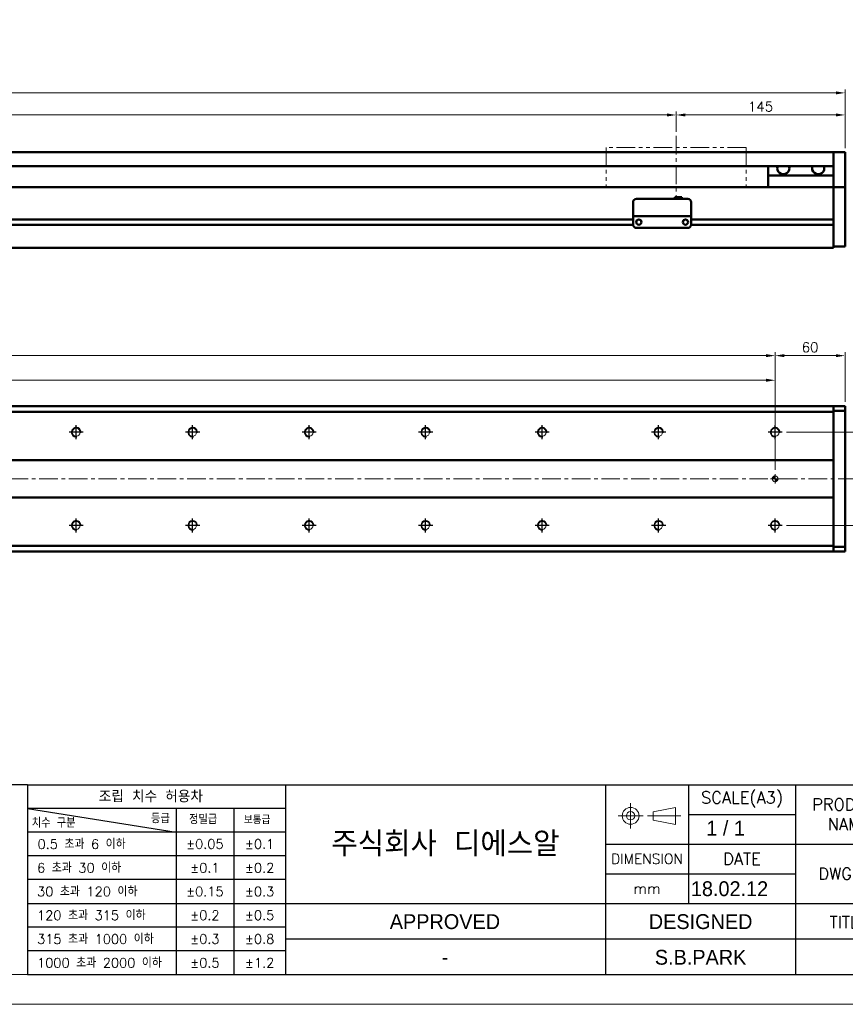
# Model space of a CAD drawing. Header units: millimetres. Extents: x 46891 to 50687, y 6223 to 10043.
# Tile 3 of 5: x 49624 to 50332, y 8529 to 9374. Entities that reach past the tile are written whole.
import ezdxf
from ezdxf.enums import TextEntityAlignment as Align

# ---------------------------------------------------------------- set-up
doc = ezdxf.new("R2010")
doc.units = ezdxf.units.MM
doc.header["$LTSCALE"] = 0.5
doc.linetypes.add('CENTER', pattern=[50.8, 31.75, -6.35, 6.35, -6.35])
doc.linetypes.add('PHANTOM', pattern=[63.5, 31.75, -6.35, 6.35, -6.35, 6.35, -6.35])
doc.layers.get('0').update_dxf_attribs({"lineweight": 20})
doc.layers.add('1', color=1, linetype='CENTER', lineweight=13)
doc.layers.add('외형선(ISO)', color=7, linetype='Continuous', lineweight=50)
for name, color, linetype in [('3', 3, 'Continuous'), ('C', 1, 'CENTER'), ('DIM', 4, 'Continuous')]:
    doc.layers.add(name, color=color, linetype=linetype)
doc.styles.add('ACISOGDT', font='amgdt.shx')
doc.styles.add('DSR TEXT', font='romans.shx', dxfattribs={"bigfont": 'whgtxt.shx'})
doc.styles.get("Standard").update_dxf_attribs({"font": 'romans.shx', "bigfont": 'whgtxt.shx'})
doc.dimstyles.new('DSR', dxfattribs={"dimscale": 2, "dimtxt": 3, "dimasz": 3, "dimexe": 0.5, "dimexo": 0.5, "dimgap": 0.5, "dimtad": 1, "dimdsep": 46, "dimtxsty": 'Standard', "dimcen": 2.5, "dimclrd": 4, "dimclre": 4, "dimclrt": 2, "dimadec": 0, "dimazin": 2, "dimtfac": 1, "dimtmove": 0, "dimatfit": 3, "dimfxl": 0, "dimlwd": -1, "dimlwe": -1, "dimarcsym": 0})

# ---------------------------------------------------------------- blocks, each defined once
blk = doc.blocks.new('A$C13F00394')
for p, q in [((109.11, 28.14), (105.34, 27.43)), ((105.34, 27.43), (105.34, 26.01)), ((109.11, 25.3), (109.11, 28.14)), ((105.34, 26.01), (109.11, 25.3))]:
    blk.add_line(p, q)
for radius in [1.42, 0.71]:
    blk.add_circle((101.56, 26.76), radius)
at = {"layer": '1'}
for p, q in [((101.56, 28.89), (101.56, 24.63)), ((103.69, 26.76), (99.44, 26.76)), ((104.41, 26.76), (110.04, 26.76))]:
    blk.add_line(p, q, dxfattribs=at)
at = {"layer": '3'}
for p, q in [((0, 32), (-207.68, 32)), ((0, 32), (202.32, 32)), ((0, 32), (0, 0)), ((43.43, 32), (43.43, 0)), ((97.32, 32), (97.32, 12)), ((111.32, 32), (111.32, 12)), ((129.32, 32), (129.32, 0)), ((0, 28), (25, 24)), ((43.43, 28), (0, 28)), ((25, 28), (25, 0)), ((34.7, 28), (34.7, 0)), ((111.32, 27), (129.32, 27)), ((43.43, 24), (0, 24)), ((97.32, 22), (202.32, 22)), ((43.43, 20), (0, 20)), ((97.32, 17), (129.32, 17)), ((43.43, 16), (0, 16)), ((0, 12), (129.32, 12)), ((97.32, 12), (97.32, 0)), ((129.32, 12), (202.32, 12)), ((43.43, 8), (0, 8)), ((97.32, 6), (43.43, 6)), ((129.32, 6), (97.32, 6)), ((202.32, 6), (129.32, 6)), ((43.43, 4), (0, 4)), ((0, 0), (202.32, 0))]:
    blk.add_line(p, q, dxfattribs=at)
at = {"color": 0, "style": 'DSR TEXT'}
for s, height, p in [('조립 치수 허용차', 2, (11.97, 29.02)), ('등급', 1.5, (20.77, 25.52)), ('정밀급', 1.5, (27.18, 25.37)), ('보통급', 1.3, (36.41, 25.38)), ('치수 구분', 1.5, (0.69, 24.78)), (' 0.5 초과 6 이하', 1.6, (0.56, 21.19)), (' 6 초과 30 이하', 1.6, (0.49, 17.19)), (' 30 초과 120 이하', 1.6, (0.49, 13.19)), (' 120 초과 315 이하', 1.6, (0.49, 9.19)), (' 315 초과 1000 이하', 1.6, (0.49, 5.19)), (' 1000 초과 2000 이하', 1.6, (0.49, 1.19))]:
    blk.add_text(s, height=height, dxfattribs=at).set_placement(p)
at = {"color": 7, "style": 'ACISOGDT'}
for s, p in [('APPROVED', (70.28, 8.93)), ('DESIGNED', (113.35, 8.93))]:
    blk.add_text(s, height=2.5, dxfattribs=at).set_placement(p, align=Align.MIDDLE_CENTER)
at = {"color": 7, "attachment_point": 5, "style": 'DSR TEXT'}
for s, insert, char_height in [('SCALE(A3)', (120.32, 29.5), 2), ('PRODUCT\\PNAME', (138.32, 27), 2), ('주식회사 디에스알', (70.37, 22), 4.2), ('DIMENSION', (104.32, 19.5), 1.7), ('DATE', (120.32, 19.5), 2), ('DWG.NO', (138.32, 17), 2), ('mm', (104.32, 14.5), 1.8), ('TITLE', (138.32, 8.83), 2)]:
    blk.add_mtext(s, dxfattribs=dict(at, insert=insert, char_height=char_height))
at = {"color": 0, "char_height": 1.6, "attachment_point": 5, "style": 'DSR TEXT'}
for s, insert in [('%%P0.05', (29.85, 22)), ('%%P0.1', (39.07, 22)), ('%%P0.1', (29.85, 18)), ('%%P0.2', (39.07, 18)), ('%%P0.15', (29.85, 14)), ('%%P0.3', (39.07, 14)), ('%%P0.2', (29.85, 10)), ('%%P0.5', (39.07, 10)), ('%%P0.3', (29.85, 6)), ('%%P0.8', (39.07, 6)), ('%%P0.5', (29.85, 2)), ('%%P1.2', (39.07, 2))]:
    blk.add_mtext(s, dxfattribs=dict(at, insert=insert))
blk = doc.blocks.new('A$C1C1952E1')
at = {"color": 1}
blk.add_lwpolyline([(0, 0), (420, 0), (420, 297), (0, 297)], close=True, dxfattribs=at)
at = {"color": 3}
blk.add_lwpolyline([(5, 5), (415, 5), (415, 292), (5, 292)], close=True, dxfattribs=at)
blk = doc.blocks.new('*D85')
at = {"color": 1, "linetype": 'ByBlock'}
for p, q in [((48887.25, 9278.16), (48887.25, 9295.56)), ((48895.05, 9292.56), (50179.45, 9292.56)), ((50187.25, 9278.16), (50187.25, 9295.56))]:
    blk.add_line(p, q, dxfattribs=at)
at = {"color": 1}
for points in [[(48895.05, 9293.86), (48895.05, 9291.26), (48887.25, 9292.56)], [(50179.45, 9293.86), (50179.45, 9291.26), (50187.25, 9292.56)]]:
    blk.add_solid(points, dxfattribs=at)
at = {"layer": 'Defpoints', "color": 0}
for p in [(50187.25, 9292.56), (48887.25, 9274.56), (50187.25, 9274.56)]:
    blk.add_point(p, dxfattribs=at)
at = {"color": 3, "insert": (49537.25, 9299.76), "char_height": 8.4, "attachment_point": 5, "style": 'DSR TEXT'}
blk.add_mtext('STROKE : 1300', dxfattribs=at)
blk = doc.blocks.new('*D86')
at = {"color": 1, "linetype": 'ByBlock'}
for p, q in [((50187.25, 9278.16), (50187.25, 9295.56)), ((50195.05, 9292.56), (50324.45, 9292.56)), ((50332.25, 9264.16), (50332.25, 9295.56))]:
    blk.add_line(p, q, dxfattribs=at)
at = {"color": 1}
for points in [[(50195.05, 9293.86), (50195.05, 9291.26), (50187.25, 9292.56)], [(50324.45, 9293.86), (50324.45, 9291.26), (50332.25, 9292.56)]]:
    blk.add_solid(points, dxfattribs=at)
at = {"layer": 'Defpoints', "color": 0}
for p in [(50332.25, 9292.56), (50187.25, 9274.56), (50332.25, 9260.56)]:
    blk.add_point(p, dxfattribs=at)
at = {"color": 3, "insert": (50259.75, 9299.76), "char_height": 8.4, "attachment_point": 5, "style": 'DSR TEXT'}
blk.add_mtext('145', dxfattribs=at)
blk = doc.blocks.new('*D83')
at = {"color": 1, "linetype": 'ByBlock'}
for p, q in [((48732.25, 9264.16), (48732.25, 9314.5)), ((50324.45, 9311.5), (48740.05, 9311.5)), ((50332.25, 9264.16), (50332.25, 9314.5))]:
    blk.add_line(p, q, dxfattribs=at)
at = {"color": 1}
for points in [[(48740.05, 9312.8), (48740.05, 9310.2), (48732.25, 9311.5)], [(50324.45, 9312.8), (50324.45, 9310.2), (50332.25, 9311.5)]]:
    blk.add_solid(points, dxfattribs=at)
at = {"layer": 'Defpoints', "color": 0}
for p in [(48732.25, 9311.5), (48732.25, 9260.56), (50332.25, 9260.56)]:
    blk.add_point(p, dxfattribs=at)
at = {"color": 3, "insert": (49532.25, 9318.7), "char_height": 8.4, "attachment_point": 5, "style": 'DSR TEXT'}
blk.add_mtext('1600', dxfattribs=at)
blk = doc.blocks.new('A$C33E56CC6')
h = blk.add_hatch()
h.set_pattern_fill('ANSI31', color=256, style=0)
h.set_pattern_definition([(45, (-7065.45672, -6508.5399), (-0.0883883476, 0.0883883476), [])])
h.paths.add_polyline_path([(4, 6.5, 0.414214), (1.5, 4), (4, 4)])
h.paths.add_polyline_path([(6.5, 4), (4, 4), (4, 1.5, 0.414214)])
blk.add_circle((4, 4), 2.5)
at = {"layer": '1'}
for p, q in [((0, 4), (8, 4)), ((4, 0), (4, 8))]:
    blk.add_line(p, q, dxfattribs=at)
blk = doc.blocks.new('tap8')
blk.add_circle((0, 0), 3.4)
at = {"layer": 'C', "color": 1, "linetype": 'CENTER'}
for p, q in [((-6.05, 0), (6.05, 0)), ((0, -6.05), (0, 6.05))]:
    blk.add_line(p, q, dxfattribs=at)
at = {"layer": 'DIM', "color": 3}
blk.add_arc((0, 0), 4, 263.84551, 189.43144, dxfattribs=at)
blk = doc.blocks.new('*D90')
at = {"color": 1, "linetype": 'ByBlock'}
for p, q in [((48772.25, 8987.77), (48772.25, 9067.8)), ((48780.05, 9064.8), (50264.45, 9064.8)), ((50272.25, 8987.77), (50272.25, 9067.8))]:
    blk.add_line(p, q, dxfattribs=at)
at = {"color": 1}
for points in [[(48780.05, 9066.1), (48780.05, 9063.5), (48772.25, 9064.8)], [(50264.45, 9066.1), (50264.45, 9063.5), (50272.25, 9064.8)]]:
    blk.add_solid(points, dxfattribs=at)
at = {"layer": 'Defpoints', "color": 0}
for p in [(50272.25, 9064.8), (48772.25, 8984.17), (50272.25, 8984.17)]:
    blk.add_point(p, dxfattribs=at)
at = {"color": 3, "insert": (49522.25, 9072), "char_height": 8.4, "attachment_point": 5, "style": 'DSR TEXT'}
blk.add_mtext('1500%%P0.02', dxfattribs=at)
blk = doc.blocks.new('*D91')
at = {"color": 1, "linetype": 'ByBlock'}
for p, q in [((48772.25, 9031.39), (48772.25, 9088.91)), ((50272.25, 9031.39), (50272.25, 9088.91)), ((48780.05, 9085.91), (50264.45, 9085.91))]:
    blk.add_line(p, q, dxfattribs=at)
at = {"color": 1}
for points in [[(48780.05, 9087.21), (48780.05, 9084.61), (48772.25, 9085.91)], [(50264.45, 9087.21), (50264.45, 9084.61), (50272.25, 9085.91)]]:
    blk.add_solid(points, dxfattribs=at)
at = {"layer": 'Defpoints', "color": 0}
for p in [(50272.25, 9085.91), (48772.25, 9027.79), (50272.25, 9027.79)]:
    blk.add_point(p, dxfattribs=at)
at = {"color": 3, "insert": (49522.25, 9093.11), "char_height": 8.4, "attachment_point": 5, "style": 'DSR TEXT'}
blk.add_mtext('15X100PITCH=1500', dxfattribs=at)
blk = doc.blocks.new('*D92')
at = {"color": 1, "linetype": 'ByBlock'}
for p, q in [((50272.25, 9031.39), (50272.25, 9088.91)), ((50332.25, 9046.27), (50332.25, 9088.91)), ((50280.05, 9085.91), (50324.45, 9085.91))]:
    blk.add_line(p, q, dxfattribs=at)
at = {"color": 1}
for points in [[(50280.05, 9087.21), (50280.05, 9084.61), (50272.25, 9085.91)], [(50324.45, 9087.21), (50324.45, 9084.61), (50332.25, 9085.91)]]:
    blk.add_solid(points, dxfattribs=at)
at = {"layer": 'Defpoints', "color": 0}
for p in [(50332.25, 9085.91), (50332.25, 9042.67), (50272.25, 9027.79)]:
    blk.add_point(p, dxfattribs=at)
at = {"color": 3, "insert": (50302.25, 9093.11), "char_height": 8.4, "attachment_point": 5, "style": 'DSR TEXT'}
blk.add_mtext('60', dxfattribs=at)
blk = doc.blocks.new('*D94')
at = {"color": 1, "linetype": 'ByBlock'}
for p, q in [((50281.9, 9020.17), (50368.5, 9020.17)), ((50365.5, 9012.37), (50365.5, 8947.97)), ((50281.9, 8940.17), (50368.5, 8940.17))]:
    blk.add_line(p, q, dxfattribs=at)
at = {"color": 1}
for points in [[(50364.2, 9012.37), (50366.8, 9012.37), (50365.5, 9020.17)], [(50364.2, 8947.97), (50366.8, 8947.97), (50365.5, 8940.17)]]:
    blk.add_solid(points, dxfattribs=at)
at = {"layer": 'Defpoints', "color": 0}
for p in [(50278.3, 9020.17), (50278.3, 8940.17), (50365.5, 8940.17)]:
    blk.add_point(p, dxfattribs=at)
at = {"color": 3, "insert": (50358.3, 8980.17), "char_height": 8.4, "attachment_point": 5, "rotation": 90, "style": 'DSR TEXT'}
blk.add_mtext('80', dxfattribs=at)

msp = doc.modelspace()

# ---------------------------------------------------------------- linework, layer by layer
at = {"color": 6, "linetype": 'PHANTOM'}
for p, q in [((50247.25224, 9264.55564), (50127.25224, 9264.55564)), ((50127.25224, 9264.55564), (50127.25224, 9230.55564)), ((50247.25224, 9264.55564), (50247.25224, 9230.55564))]:
    msp.add_line(p, q, dxfattribs=at)
at = {"layer": '1'}
for p, q in [((50187.25224, 9274.55564), (50187.25224, 9220.55564)), ((50342.25224, 8980.17354), (48722.25224, 8980.17354))]:
    msp.add_line(p, q, dxfattribs=at)
at = {"layer": '3'}
msp.add_line((49630.61213, 8554.47812), (50661.72712, 8554.47812), dxfattribs=at)
at = {"layer": '외형선(ISO)'}
for p, q in [((48947.25224, 9260.55564), (50322.25224, 9260.55564)), ((50322.25224, 9260.55564), (50322.25224, 9258.55564)), ((50322.25224, 9260.55564), (50332.25224, 9260.55564)), ((50322.25224, 9258.55564), (50322.25224, 9260.55564)), ((50322.25224, 9257.77112), (50322.25224, 9258.55564)), ((50322.25224, 9258.55564), (50322.25224, 9257.77112)), ((50322.25224, 9257.27241), (50322.25224, 9257.77112)), ((50322.25224, 9257.77112), (50322.25224, 9257.27241)), ((50322.25224, 9257.27241), (50322.25224, 9256.20393)), ((50322.25224, 9256.20393), (50322.25224, 9257.27241)), ((50332.25224, 9258.55564), (50332.25224, 9260.55564)), ((50332.25224, 9258.55564), (50332.25224, 9257.77112)), ((50332.25224, 9257.77112), (50332.25224, 9257.27241)), ((50332.25224, 9256.20393), (50332.25224, 9257.27241)), ((48947.25224, 9248.55564), (50322.25224, 9248.55564)), ((50266.25224, 9240.55564), (50266.25224, 9248.55564)), ((50322.25224, 9256.20393), (50322.25224, 9253.21813)), ((50322.25224, 9253.21813), (50322.25224, 9256.20393)), ((50322.25224, 9244.65382), (50322.25224, 9253.21813)), ((50322.25224, 9253.21813), (50322.25224, 9249.05564)), ((50332.25224, 9253.21813), (50332.25224, 9256.20393)), ((50332.25224, 9253.21813), (50332.25224, 9244.65382)), ((50322.25224, 9240.55564), (50266.25224, 9240.55564)), ((50266.25224, 9230.55564), (50266.25224, 9240.55564)), ((50322.25224, 9242.55853), (50322.25224, 9244.65382)), ((50322.25224, 9231.13658), (50322.25224, 9242.55853)), ((50332.25224, 9244.65382), (50332.25224, 9242.55853)), ((50332.25224, 9242.55853), (50332.25224, 9231.13658)), ((50322.25224, 9230.55564), (48892.25224, 9230.55564)), ((50322.25224, 9230.55564), (50322.25224, 9231.13658)), ((50322.25224, 9227.55564), (50322.25224, 9230.55564)), ((50322.25224, 9230.55564), (50322.25224, 9227.55564)), ((50322.25224, 9230.55564), (50332.25224, 9230.55564)), ((50322.25224, 9227.55564), (50322.25224, 9203.00564)), ((50322.25224, 9184.79828), (50322.25224, 9227.55564)), ((50332.25224, 9231.13658), (50332.25224, 9230.55564)), ((50332.25224, 9227.55564), (50332.25224, 9230.55564)), ((50332.25224, 9227.55564), (50332.25224, 9184.79828)), ((50150.25224, 9207.5558), (50150.25224, 9217.5558)), ((50153.25224, 9220.5558), (50197.25224, 9220.5558)), ((50186.25224, 9222.05579), (50186.25224, 9220.5558)), ((50186.25224, 9222.05579), (50192.25224, 9222.05579)), ((50192.25224, 9222.05579), (50192.25224, 9220.5558)), ((50200.25224, 9217.5558), (50200.25224, 9207.5558)), ((50150.25224, 9207.5558), (50150.25224, 9205.55579)), ((50200.25224, 9205.55579), (50200.25224, 9207.5558)), ((50150.26269, 9198.30564), (48946.2418, 9198.30564)), ((50150.26269, 9198.30564), (48946.2418, 9198.30564)), ((50150.25224, 9202.80564), (48946.25224, 9202.80564)), ((50150.25224, 9202.80564), (48946.25224, 9202.80564)), ((50150.25224, 9205.55577), (50150.25224, 9205.55579)), ((50150.25224, 9205.55579), (50200.25224, 9205.55579)), ((50150.25224, 9205.05576), (50150.25224, 9205.55577)), ((50150.25224, 9205.55577), (50153.02274, 9205.55577)), ((50150.25224, 9198.55576), (50150.25224, 9205.05576)), ((50155.27558, 9202.80564), (50155.22891, 9202.80564)), ((50155.48174, 9205.55577), (50157.75224, 9205.55577)), ((50162.75224, 9205.55577), (50187.75224, 9205.55577)), ((50192.75224, 9205.55577), (50195.02274, 9205.55577)), ((50195.27558, 9202.80564), (50195.22891, 9202.80564)), ((50197.48174, 9205.55577), (50200.25224, 9205.55577)), ((50322.25224, 9198.30564), (50200.2418, 9198.30564)), ((50200.25224, 9205.55579), (50200.25224, 9205.55577)), ((50200.25224, 9205.55577), (50200.25224, 9205.05576)), ((50200.25224, 9205.05576), (50200.25224, 9198.55576)), ((50322.25224, 9202.80564), (50200.25224, 9202.80564)), ((50322.25224, 9198.10564), (50322.25224, 9184.79828)), ((50153.25224, 9195.55576), (50197.25224, 9195.55576)), ((50322.25224, 9182.67696), (50322.25224, 9184.79828)), ((50322.25224, 9184.79828), (50322.25224, 9182.67696)), ((50322.25224, 9182.67696), (50322.25224, 9178.55564)), ((50322.25224, 9179.55564), (50322.25224, 9182.67696)), ((50332.25224, 9182.67696), (50332.25224, 9184.79828)), ((50332.25224, 9182.67696), (50332.25224, 9179.55564)), ((48742.25224, 9178.55564), (50322.25224, 9178.55564)), ((50322.25224, 9179.55564), (50332.25224, 9179.55564)), ((50322.25224, 9042.67354), (48742.25224, 9042.67354)), ((48742.25224, 9037.67354), (50322.25224, 9037.67354)), ((50322.25224, 9041.79486), (50322.25224, 9042.67354)), ((50322.25224, 9042.67354), (50322.25224, 9041.79486)), ((50322.25224, 9042.67354), (50332.25224, 9042.67354)), ((50322.25224, 9041.79486), (50322.25224, 9037.67354)), ((50322.25224, 9038.67354), (50322.25224, 9041.79486)), ((50322.25224, 9038.67354), (50332.25224, 9038.67354)), ((50322.25224, 9037.67354), (50322.25224, 8996.17354)), ((50332.25224, 9041.79486), (50332.25224, 9042.67354)), ((50332.25224, 9041.79486), (50332.25224, 9038.67354)), ((50332.25224, 9038.67354), (50332.25224, 8921.67354)), ((50322.25224, 8996.17354), (48742.25224, 8996.17354)), ((50322.25224, 8996.17354), (50322.25224, 8995.31999)), ((50322.25224, 8995.31999), (50322.25224, 8994.96644)), ((50322.25224, 8994.96644), (50322.25224, 8965.38065)), ((50322.25224, 8965.38065), (50322.25224, 8994.96644)), ((48742.25224, 8964.17354), (50322.25224, 8964.17354)), ((50322.25224, 8965.38065), (50322.25224, 8965.0271)), ((50322.25224, 8965.0271), (50322.25224, 8964.17354)), ((50322.25224, 8964.17354), (50322.25224, 8922.67354)), ((50322.25224, 8922.67354), (48742.25224, 8922.67354)), ((50322.25224, 8922.67354), (50322.25224, 8918.55222)), ((50322.25224, 8918.55222), (50322.25224, 8921.67354)), ((50322.25224, 8921.67354), (50332.25224, 8921.67354)), ((50322.25224, 8917.67354), (50322.25224, 8918.55222)), ((50322.25224, 8918.55222), (50322.25224, 8917.67354)), ((50332.25224, 8921.67354), (50332.25224, 8918.55222)), ((50332.25224, 8917.67354), (50332.25224, 8918.55222)), ((50322.25224, 8917.67354), (48742.25224, 8917.67354)), ((50322.25224, 8917.67354), (50332.25224, 8917.67354))]:
    msp.add_line(p, q, dxfattribs=at)
for centre in [(50155.25224, 9200.55576), (50195.25224, 9200.55576)]:
    msp.add_circle(centre, 2.25, dxfattribs=at)
for centre, start, end in [((50153.25224, 9217.5558), 90, 180), ((50197.25224, 9217.5558), 0, 90), ((50153.25224, 9198.55576), 180, 270), ((50197.25224, 9198.55576), 270, 0)]:
    msp.add_arc(centre, 3, start, end, dxfattribs=at)
for centre, major_axis, ratio, start_param, end_param in [((50279.25224, 9246.55564), (5.25, 0), 0.923076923, 2.716178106, 6.708599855), ((50309.25224, 9246.55564), (5.25, 0), 0.923076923, 2.716178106, 6.708599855), ((50154.25224, 9205.55579), (-1.2295, 0), 0.00001, 3.138702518, 6.280295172), ((50160.25224, 9205.55579), (-2.5, 0), 0.00001, 3.141592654, 6.283185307), ((50190.25224, 9205.55579), (-2.5, 0), 0.00001, 3.141592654, 6.283185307), ((50196.25224, 9205.55579), (-1.2295, 0), 0.00001, 3.140629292, 6.282221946)]:
    msp.add_ellipse(centre, major_axis=major_axis, ratio=ratio, start_param=start_param, end_param=end_param, dxfattribs=at)

# ---------------------------------------------------------------- block references
at = {"xscale": 5.096520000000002, "yscale": 5.096520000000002, "zscale": 5.096520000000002}
for name, p in [('A$C1C1952E1', (48546.67132, 8528.99552)), ('A$C13F00394', (49630.61214, 8554.47812))]:
    msp.add_blockref(name, p, dxfattribs=at)
at = {"rotation": 90}
for p in [(49672.25224, 9020.17354), (49772.25224, 9020.17354), (49872.25224, 9020.17354), (49972.25224, 9020.17354), (50072.25224, 9020.17354), (50172.25224, 9020.17354), (50272.25224, 9020.17354), (49672.25224, 8940.17354), (49772.25224, 8940.17354), (49872.25224, 8940.17354), (49972.25224, 8940.17354), (50072.25224, 8940.17354), (50172.25224, 8940.17354), (50272.25224, 8940.17354)]:
    msp.add_blockref('tap8', p, dxfattribs=at)
msp.add_blockref('A$C33E56CC6', (50268.25224, 8976.17354))

# ---------------------------------------------------------------- texts
at = {"color": 2, "style": 'ACISOGDT'}
for s, p in [('1 / 1', (50213.17268, 8673.8823)), ('18.02.12', (50199.93176, 8621.8772))]:
    msp.add_text(s, height=12.7413, dxfattribs=at).set_placement(p)
for s, p in [('S.B.PARK', (50208.28362, 8569.38644)), ('-', (49988.81056, 8569.38644))]:
    msp.add_text(s, height=12.7413, dxfattribs=at).set_placement(p, align=Align.MIDDLE_CENTER)

# ---------------------------------------------------------------- dimensions: what is measured, and where the dimension line sits
for base, p1, p2, picture, middle in [((48732.25224, 9311.50123), (50332.25224, 9260.55564), (48732.25224, 9260.55564), '*D83', (49532.25224, 9318.70123)), ((50332.25224, 9292.55749), (50187.25224, 9274.55564), (50332.25224, 9260.55564), '*D86', (50259.75224, 9299.75749)), ((50332.25224, 9085.90848), (50272.25224, 9027.78518), (50332.25224, 9042.67354), '*D92', (50302.25224, 9093.10848))]:
    dim = msp.add_linear_dim(base=base, p1=p1, p2=p2, dimstyle='DSR', override={"dimscale": 3, "dimtxt": 2.8, "dimasz": 2.600136, "dimexe": 1, "dimexo": 1.2, "dimgap": 1, "dimdec": 4, "dimtxsty": 'DSR TEXT', "dimclrd": 1, "dimclre": 1, "dimclrt": 3, "dimtdec": 4, "dimtix": 1})
    dim.commit()
    dim.dimension.update_dxf_attribs({"geometry": picture, "text_midpoint": middle})
for base, p1, p2, text, picture, middle in [((50187.25224, 9292.55749), (48887.25224, 9274.55564), (50187.25224, 9274.55564), 'STROKE : <>', '*D85', (49537.25224, 9299.75749)), ((50272.25224, 9085.90848), (48772.25224, 9027.78518), (50272.25224, 9027.78518), '15X100PITCH=<>', '*D91', (49522.25224, 9093.10848)), ((50272.25224, 9064.79682), (48772.25224, 8984.17354), (50272.25224, 8984.17354), '<>%%P0.02', '*D90', (49522.25224, 9071.99682))]:
    dim = msp.add_linear_dim(base=base, p1=p1, p2=p2, text=text, dimstyle='DSR', override={"dimscale": 3, "dimtxt": 2.8, "dimasz": 2.600136, "dimexe": 1, "dimexo": 1.2, "dimgap": 1, "dimdec": 4, "dimtxsty": 'DSR TEXT', "dimclrd": 1, "dimclre": 1, "dimclrt": 3, "dimtdec": 4, "dimtix": 1})
    dim.commit()
    dim.dimension.update_dxf_attribs({"geometry": picture, "text_midpoint": middle})
dim = msp.add_linear_dim(base=(50365.50158, 8940.17354), p1=(50278.29922, 9020.17354), p2=(50278.29922, 8940.17354), angle=90, dimstyle='DSR', override={"dimscale": 3, "dimtxt": 2.8, "dimasz": 2.600136, "dimexe": 1, "dimexo": 1.2, "dimgap": 1, "dimdec": 4, "dimtxsty": 'DSR TEXT', "dimclrd": 1, "dimclre": 1, "dimclrt": 3, "dimtdec": 4, "dimtix": 1})
dim.commit()
dim.dimension.update_dxf_attribs({"geometry": '*D94', "text_midpoint": (50358.30158, 8980.17354)})

doc.saveas('drawing.dxf')
